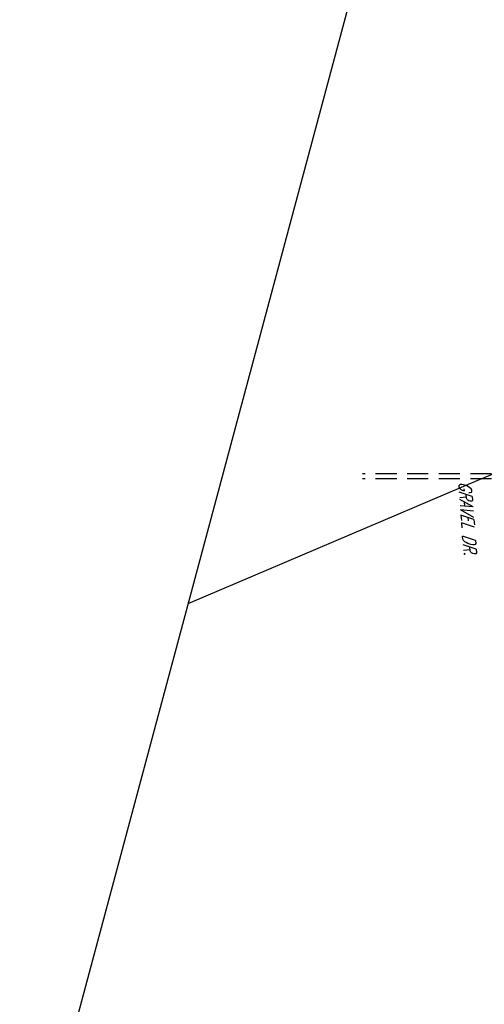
# Model space of a CAD drawing. Extents: x 0 to 213038, y 0 to 462006.
# Tile 66 of 106: x 168125 to 168213, y 437783 to 437970. Entities that reach past the tile are written whole.
import ezdxf

# ---------------------------------------------------------------- set-up
doc = ezdxf.new("R2010")
doc.units = 0
doc.header["$LTSCALE"] = 20
doc.header["$MEASUREMENT"] = 0
doc.linetypes.add('DR_X_STM (no text)', pattern=[0.3, 0.2, -0.1])
for name, color, linetype in [('DR_X_STM', 124, 'DR_X_STM (no text)'), ('PV_X_TEXT', 2, 'CONTINUOUS'), ('UT_X_WATER_RAW', 150, 'UT_X_RAW_WATER')]:
    doc.layers.add(name, color=color, linetype=linetype)
doc.layers.add('SC_SCRATCH-5', color=5, linetype='CONTINUOUS', plot=False)
doc.styles.add('LINETYPE', font='romans.shx', dxfattribs={"width": 0.9})
doc.styles.add('romans', font='romans.shx', dxfattribs={"width": 0.75, "oblique": 22.5})
doc.linetypes.add('UT_X_RAW_WATER', pattern='A,0.25,-0.15,0.25,-0.15,0.25,-0.15,0.25,-0.15,0.25,["RW",LINETYPE,S=0.12,R=0,X=0.043,Y=-0.06],-0.35', length=2.2)

msp = doc.modelspace()

# ---------------------------------------------------------------- linework, layer by layer
at = {"layer": 'DR_X_STM', "elevation": 1209.57}
for points in [[(168238.25, 437884.1), (168189.73, 437884.1)], [(168238.25, 437883.1), (168189.73, 437883.1)]]:
    msp.add_lwpolyline(points, dxfattribs=at)
at = {"layer": 'SC_SCRATCH-5', "elevation": 1211.35}
msp.add_lwpolyline([(168337.18, 437683.26), (168425.15, 438011.68), (168212.64, 438068.6), (168124.67, 437740.18), (168337.18, 437683.26)], close=True, dxfattribs=at)
at = {"layer": 'UT_X_WATER_RAW', "ltscale": 0.8, "flags": 128}
msp.add_lwpolyline([(168423.14, 438012.22), (168290.72, 437915.55), (168211.9, 437882.95), (168156.61, 437859.41)], dxfattribs=at)

# ---------------------------------------------------------------- texts
at = {"layer": 'PV_X_TEXT', "insert": (168210.38, 437882.7, 1212.8), "char_height": 2.4, "attachment_point": 1, "rotation": 274.2102, "style": 'romans'}
msp.add_mtext_dynamic_manual_height_columns('GRAVEL DR.', width=15.7571, gutter_width=12, heights=[0], dxfattribs=at)

doc.saveas('drawing.dxf')
